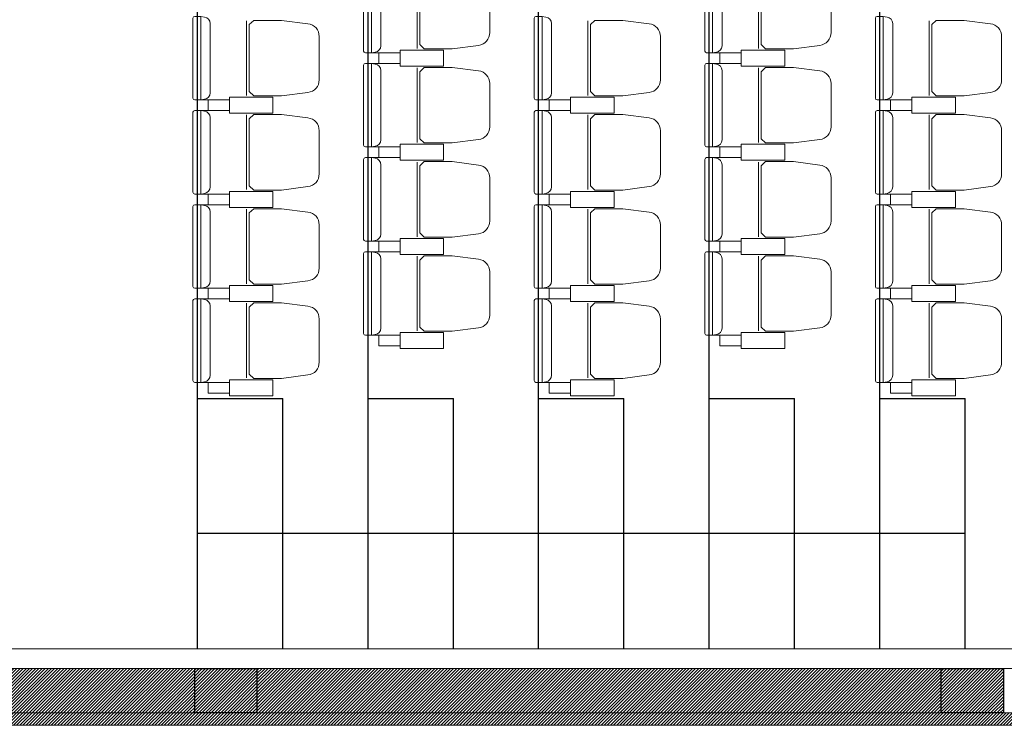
# Model space of a CAD drawing. Header units: inches. Extents: x 27484 to 71626, y -45113 to 39.
# Tile 182 of 256: x 34739 to 35293, y -25188 to -24791. Entities that reach past the tile are written whole.
import ezdxf

# ---------------------------------------------------------------- set-up
doc = ezdxf.new("R2010")
doc.units = ezdxf.units.IN
doc.header["$LTSCALE"] = 50
doc.header["$MEASUREMENT"] = 0
for name, color, linetype, lineweight in [('_meble', 3, 'Continuous', 5), ('A-SCIANY', 5, 'Continuous', 18), ('A-ść. istn.', 8, 'Continuous', 0), ('mat', 7, 'Continuous', 9)]:
    doc.layers.add(name, color=color, linetype=linetype, lineweight=lineweight)
doc.layers.add('A-rdzenie zelbetowe', color=6, linetype='Continuous')
doc.layers.add('A-WID-CIENKI', color=7, linetype='Continuous')
pattern_1 = [(45, (31560.1443, -34930.5661), (-0.88388348, 0.88388348), [])]

msp = doc.modelspace()

# ---------------------------------------------------------------- hatches: boundary and pattern name
at = {"layer": 'A-ść. istn.', "ltscale": 0.1}
h = msp.add_hatch(dxfattribs=at)
h.set_pattern_fill('ANSI31', color=256, scale=10)
h.set_pattern_definition(pattern_1)
h.paths.add_polyline_path([(34417.48246, -25155.96968), (34452.48246, -25155.96968), (34452.48246, -25180.96968), (34417.48246, -25180.96968)])
h.paths.add_polyline_path([(34837.48246, -25155.96968), (34872.48246, -25155.96968), (34872.48246, -25180.96968), (34837.48246, -25180.96968)])
h.paths.add_polyline_path([(35257.48246, -25155.96968), (35292.48246, -25155.96968), (35292.48246, -25180.96968), (35257.48246, -25180.96968)])
h = msp.add_hatch(dxfattribs=at)
h.set_pattern_fill('ANSI31', color=256, scale=10)
h.set_pattern_definition(pattern_1)
h.paths.add_polyline_path([(34554.98246, -25155.96968), (34478.64029, -25155.96968), (34478.64029, -25168.46968), (34554.98246, -25168.46968)])
h.paths.add_polyline_path([(34554.98246, -25168.46968), (34478.64029, -25168.46968), (34478.64029, -25180.96968), (34554.98246, -25180.96968)])
h.paths.add_polyline_path([(34598.7634, -25168.46968), (34554.98246, -25168.46968), (34554.98246, -25180.96968), (34598.7634, -25180.96968)])
h.paths.add_polyline_path([(34598.7634, -25155.96968), (34554.98246, -25155.96968), (34554.98246, -25168.46968), (34598.7634, -25168.46968)])
h.paths.add_polyline_path([(34811.69759, -25155.96968), (34598.7634, -25155.96968), (34598.7634, -25168.46968), (34811.69759, -25168.46968)])
h.paths.add_polyline_path([(34811.69759, -25168.46968), (34598.7634, -25168.46968), (34598.7634, -25180.96968), (34811.69759, -25180.96968)])
h.paths.add_polyline_path([(34837.48246, -25168.46968), (34811.69759, -25168.46968), (34811.69759, -25180.96968), (34837.48246, -25180.96968)])
h.paths.add_polyline_path([(34837.48246, -25155.96968), (34811.69759, -25155.96968), (34811.69759, -25168.46968), (34837.48246, -25168.46968)])
h = msp.add_hatch(dxfattribs=at)
h.set_pattern_fill('ANSI31', color=256, scale=10)
h.set_pattern_definition(pattern_1)
h.paths.add_polyline_path([(35257.48246, -25155.96968), (34872.48246, -25155.96968), (34872.48246, -25168.46968), (35257.48246, -25168.46968)])
h.paths.add_polyline_path([(35257.48246, -25168.46968), (34872.48246, -25168.46968), (34872.48246, -25180.96968), (35257.48246, -25180.96968)])
h = msp.add_hatch(dxfattribs=at)
h.set_pattern_fill('ANSI31', color=256, scale=10)
h.set_pattern_definition(pattern_1)
h.paths.add_polyline_path([(34554.98246, -25180.96968), (34554.98246, -25187.96968), (35509.98246, -25187.96968), (35509.98246, -25180.96968)])
h.paths.add_polyline_path([(35802.48246, -25187.96968), (35802.48246, -25180.96968), (35509.98246, -25180.96968), (35509.98246, -25187.96968)])

# ---------------------------------------------------------------- linework, layer by layer
at = {"layer": '_meble', "color": 3}
for p, q in [((34962.68277, -24764.96968), (34962.68277, -24806.96968)), ((35154.68277, -24764.96968), (35154.68277, -24806.96968)), ((34866.68277, -24791.46968), (34866.68277, -24833.46968)), ((35058.68277, -24791.46968), (35058.68277, -24833.46968)), ((35250.68277, -24791.46968), (35250.68277, -24833.46968)), ((34936.88277, -24809.46968), (34940.98277, -24809.46968)), ((35128.88277, -24809.46968), (35132.98277, -24809.46968)), ((34936.88277, -24815.46968), (34940.98277, -24815.46968)), ((34962.68277, -24817.96968), (34962.68277, -24859.96968)), ((35128.88277, -24815.46968), (35132.98277, -24815.46968)), ((35154.68277, -24817.96968), (35154.68277, -24859.96968)), ((34840.88277, -24835.96968), (34844.98277, -24835.96968)), ((35032.88277, -24835.96968), (35036.98277, -24835.96968)), ((35224.88277, -24835.96968), (35228.98277, -24835.96968)), ((34840.88277, -24841.96968), (34844.98277, -24841.96968)), ((34866.68277, -24844.46968), (34866.68277, -24886.46968)), ((35032.88277, -24841.96968), (35036.98277, -24841.96968)), ((35058.68277, -24844.46968), (35058.68277, -24886.46968)), ((35224.88277, -24841.96968), (35228.98277, -24841.96968)), ((35250.68277, -24844.46968), (35250.68277, -24886.46968)), ((34936.88277, -24862.46968), (34940.98277, -24862.46968)), ((35128.88277, -24862.46968), (35132.98277, -24862.46968)), ((34936.88277, -24868.46968), (34940.98277, -24868.46968)), ((35128.88277, -24868.46968), (35132.98277, -24868.46968)), ((34962.68277, -24870.96968), (34962.68277, -24912.96968)), ((35154.68277, -24870.96968), (35154.68277, -24912.96968)), ((34840.88277, -24888.96968), (34844.98277, -24888.96968)), ((35032.88277, -24888.96968), (35036.98277, -24888.96968)), ((35224.88277, -24888.96968), (35228.98277, -24888.96968)), ((34840.88277, -24894.96968), (34844.98277, -24894.96968)), ((35032.88277, -24894.96968), (35036.98277, -24894.96968)), ((35224.88277, -24894.96968), (35228.98277, -24894.96968)), ((34866.68277, -24897.46968), (34866.68277, -24939.46968)), ((35058.68277, -24897.46968), (35058.68277, -24939.46968)), ((35250.68277, -24897.46968), (35250.68277, -24939.46968)), ((34936.88277, -24915.46968), (34940.98277, -24915.46968)), ((35128.88277, -24915.46968), (35132.98277, -24915.46968)), ((34936.88277, -24921.46968), (34940.98277, -24921.46968)), ((34962.68277, -24923.96968), (34962.68277, -24965.96968)), ((35128.88277, -24921.46968), (35132.98277, -24921.46968)), ((35154.68277, -24923.96968), (35154.68277, -24965.96968)), ((34840.88277, -24941.96968), (34844.98277, -24941.96968)), ((35032.88277, -24941.96968), (35036.98277, -24941.96968)), ((35224.88277, -24941.96968), (35228.98277, -24941.96968)), ((34840.88277, -24947.96968), (34844.98277, -24947.96968)), ((34866.68277, -24950.46968), (34866.68277, -24992.46968)), ((35032.88277, -24947.96968), (35036.98277, -24947.96968)), ((35058.68277, -24950.46968), (35058.68277, -24992.46968)), ((35224.88277, -24947.96968), (35228.98277, -24947.96968)), ((35250.68277, -24950.46968), (35250.68277, -24992.46968)), ((34936.88277, -24968.46968), (34940.98277, -24968.46968)), ((35128.88277, -24968.46968), (35132.98277, -24968.46968)), ((34840.88277, -24994.96968), (34844.98277, -24994.96968)), ((35032.88277, -24994.96968), (35036.98277, -24994.96968)), ((35224.88277, -24994.96968), (35228.98277, -24994.96968))]:
    msp.add_line(p, q, dxfattribs=at)
for points in [[(34936.88277, -24762.46968), (34936.88277, -24785.96968), (34936.88277, -24809.46968), (34933.48277, -24809.46968, -0.414213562), (34932.48277, -24808.46968), (34932.48277, -24785.96968), (34932.48277, -24763.46968, -0.414213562), (34933.48277, -24762.46968)], [(35128.88277, -24762.46968), (35128.88277, -24785.96968), (35128.88277, -24809.46968), (35125.48277, -24809.46968, -0.414213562), (35124.48277, -24808.46968), (35124.48277, -24785.96968), (35124.48277, -24763.46968, -0.414213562), (35125.48277, -24762.46968)], [(35003.48277, -24785.96968), (35003.48277, -24773.82264, 0.386311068), (34997.16467, -24766.63342), (34982.30392, -24764.71968), (34966.62998, -24764.71968), (34964.18277, -24767.11432), (34964.18277, -24785.96968), (34964.18277, -24804.82504), (34966.62998, -24807.21968), (34982.30392, -24807.21968), (34997.16467, -24805.30594, 0.386311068), (35003.48277, -24798.11672)], [(35195.48277, -24785.96968), (35195.48277, -24773.82264, 0.386311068), (35189.16467, -24766.63342), (35174.30392, -24764.71968), (35158.62998, -24764.71968), (35156.18277, -24767.11432), (35156.18277, -24785.96968), (35156.18277, -24804.82504), (35158.62998, -24807.21968), (35174.30392, -24807.21968), (35189.16467, -24805.30594, 0.386311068), (35195.48277, -24798.11672)], [(34840.88277, -24788.96968), (34840.88277, -24812.46968), (34840.88277, -24835.96968), (34837.48277, -24835.96968, -0.414213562), (34836.48277, -24834.96968), (34836.48277, -24812.46968), (34836.48277, -24789.96968, -0.414213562), (34837.48277, -24788.96968)], [(34907.48277, -24812.46968), (34907.48277, -24800.32264, 0.386311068), (34901.16467, -24793.13342), (34886.30392, -24791.21968), (34870.62998, -24791.21968), (34868.18277, -24793.61432), (34868.18277, -24812.46968), (34868.18277, -24831.32504), (34870.62998, -24833.71968), (34886.30392, -24833.71968), (34901.16467, -24831.80594, 0.386311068), (34907.48277, -24824.61672)], [(35032.88277, -24788.96968), (35032.88277, -24812.46968), (35032.88277, -24835.96968), (35029.48277, -24835.96968, -0.414213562), (35028.48277, -24834.96968), (35028.48277, -24812.46968), (35028.48277, -24789.96968, -0.414213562), (35029.48277, -24788.96968)], [(35099.48277, -24812.46968), (35099.48277, -24800.32264, 0.386311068), (35093.16467, -24793.13342), (35078.30392, -24791.21968), (35062.62998, -24791.21968), (35060.18277, -24793.61432), (35060.18277, -24812.46968), (35060.18277, -24831.32504), (35062.62998, -24833.71968), (35078.30392, -24833.71968), (35093.16467, -24831.80594, 0.386311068), (35099.48277, -24824.61672)], [(35224.88277, -24788.96968), (35224.88277, -24812.46968), (35224.88277, -24835.96968), (35221.48277, -24835.96968, -0.414213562), (35220.48277, -24834.96968), (35220.48277, -24812.46968), (35220.48277, -24789.96968, -0.414213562), (35221.48277, -24788.96968)], [(35291.48277, -24812.46968), (35291.48277, -24800.32264, 0.386311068), (35285.16467, -24793.13342), (35270.30392, -24791.21968), (35254.62998, -24791.21968), (35252.18277, -24793.61432), (35252.18277, -24812.46968), (35252.18277, -24831.32504), (35254.62998, -24833.71968), (35270.30392, -24833.71968), (35285.16467, -24831.80594, 0.386311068), (35291.48277, -24824.61672)], [(34936.88277, -24815.46968), (34936.88277, -24838.96968), (34936.88277, -24862.46968), (34933.48277, -24862.46968, -0.414213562), (34932.48277, -24861.46968), (34932.48277, -24838.96968), (34932.48277, -24816.46968, -0.414213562), (34933.48277, -24815.46968)], [(35003.48277, -24838.96968), (35003.48277, -24826.82264, 0.386311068), (34997.16467, -24819.63342), (34982.30392, -24817.71968), (34966.62998, -24817.71968), (34964.18277, -24820.11432), (34964.18277, -24838.96968), (34964.18277, -24857.82504), (34966.62998, -24860.21968), (34982.30392, -24860.21968), (34997.16467, -24858.30594, 0.386311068), (35003.48277, -24851.11672)], [(35128.88277, -24815.46968), (35128.88277, -24838.96968), (35128.88277, -24862.46968), (35125.48277, -24862.46968, -0.414213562), (35124.48277, -24861.46968), (35124.48277, -24838.96968), (35124.48277, -24816.46968, -0.414213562), (35125.48277, -24815.46968)], [(35195.48277, -24838.96968), (35195.48277, -24826.82264, 0.386311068), (35189.16467, -24819.63342), (35174.30392, -24817.71968), (35158.62998, -24817.71968), (35156.18277, -24820.11432), (35156.18277, -24838.96968), (35156.18277, -24857.82504), (35158.62998, -24860.21968), (35174.30392, -24860.21968), (35189.16467, -24858.30594, 0.386311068), (35195.48277, -24851.11672)], [(34840.88277, -24841.96968), (34840.88277, -24865.46968), (34840.88277, -24888.96968), (34837.48277, -24888.96968, -0.414213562), (34836.48277, -24887.96968), (34836.48277, -24865.46968), (34836.48277, -24842.96968, -0.414213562), (34837.48277, -24841.96968)], [(34907.48277, -24865.46968), (34907.48277, -24853.32264, 0.386311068), (34901.16467, -24846.13342), (34886.30392, -24844.21968), (34870.62998, -24844.21968), (34868.18277, -24846.61432), (34868.18277, -24865.46968), (34868.18277, -24884.32504), (34870.62998, -24886.71968), (34886.30392, -24886.71968), (34901.16467, -24884.80594, 0.386311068), (34907.48277, -24877.61672)], [(35032.88277, -24841.96968), (35032.88277, -24865.46968), (35032.88277, -24888.96968), (35029.48277, -24888.96968, -0.414213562), (35028.48277, -24887.96968), (35028.48277, -24865.46968), (35028.48277, -24842.96968, -0.414213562), (35029.48277, -24841.96968)], [(35099.48277, -24865.46968), (35099.48277, -24853.32264, 0.386311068), (35093.16467, -24846.13342), (35078.30392, -24844.21968), (35062.62998, -24844.21968), (35060.18277, -24846.61432), (35060.18277, -24865.46968), (35060.18277, -24884.32504), (35062.62998, -24886.71968), (35078.30392, -24886.71968), (35093.16467, -24884.80594, 0.386311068), (35099.48277, -24877.61672)], [(35224.88277, -24841.96968), (35224.88277, -24865.46968), (35224.88277, -24888.96968), (35221.48277, -24888.96968, -0.414213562), (35220.48277, -24887.96968), (35220.48277, -24865.46968), (35220.48277, -24842.96968, -0.414213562), (35221.48277, -24841.96968)], [(35291.48277, -24865.46968), (35291.48277, -24853.32264, 0.386311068), (35285.16467, -24846.13342), (35270.30392, -24844.21968), (35254.62998, -24844.21968), (35252.18277, -24846.61432), (35252.18277, -24865.46968), (35252.18277, -24884.32504), (35254.62998, -24886.71968), (35270.30392, -24886.71968), (35285.16467, -24884.80594, 0.386311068), (35291.48277, -24877.61672)], [(34936.88277, -24868.46968), (34936.88277, -24891.96968), (34936.88277, -24915.46968), (34933.48277, -24915.46968, -0.414213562), (34932.48277, -24914.46968), (34932.48277, -24891.96968), (34932.48277, -24869.46968, -0.414213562), (34933.48277, -24868.46968)], [(35128.88277, -24868.46968), (35128.88277, -24891.96968), (35128.88277, -24915.46968), (35125.48277, -24915.46968, -0.414213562), (35124.48277, -24914.46968), (35124.48277, -24891.96968), (35124.48277, -24869.46968, -0.414213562), (35125.48277, -24868.46968)], [(35003.48277, -24891.96968), (35003.48277, -24879.82264, 0.386311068), (34997.16467, -24872.63342), (34982.30392, -24870.71968), (34966.62998, -24870.71968), (34964.18277, -24873.11432), (34964.18277, -24891.96968), (34964.18277, -24910.82504), (34966.62998, -24913.21968), (34982.30392, -24913.21968), (34997.16467, -24911.30594, 0.386311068), (35003.48277, -24904.11672)], [(35195.48277, -24891.96968), (35195.48277, -24879.82264, 0.386311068), (35189.16467, -24872.63342), (35174.30392, -24870.71968), (35158.62998, -24870.71968), (35156.18277, -24873.11432), (35156.18277, -24891.96968), (35156.18277, -24910.82504), (35158.62998, -24913.21968), (35174.30392, -24913.21968), (35189.16467, -24911.30594, 0.386311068), (35195.48277, -24904.11672)], [(34840.88277, -24894.96968), (34840.88277, -24918.46968), (34840.88277, -24941.96968), (34837.48277, -24941.96968, -0.414213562), (34836.48277, -24940.96968), (34836.48277, -24918.46968), (34836.48277, -24895.96968, -0.414213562), (34837.48277, -24894.96968)], [(35032.88277, -24894.96968), (35032.88277, -24918.46968), (35032.88277, -24941.96968), (35029.48277, -24941.96968, -0.414213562), (35028.48277, -24940.96968), (35028.48277, -24918.46968), (35028.48277, -24895.96968, -0.414213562), (35029.48277, -24894.96968)], [(35224.88277, -24894.96968), (35224.88277, -24918.46968), (35224.88277, -24941.96968), (35221.48277, -24941.96968, -0.414213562), (35220.48277, -24940.96968), (35220.48277, -24918.46968), (35220.48277, -24895.96968, -0.414213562), (35221.48277, -24894.96968)], [(34907.48277, -24918.46968), (34907.48277, -24906.32264, 0.386311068), (34901.16467, -24899.13342), (34886.30392, -24897.21968), (34870.62998, -24897.21968), (34868.18277, -24899.61432), (34868.18277, -24918.46968), (34868.18277, -24937.32504), (34870.62998, -24939.71968), (34886.30392, -24939.71968), (34901.16467, -24937.80594, 0.386311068), (34907.48277, -24930.61672)], [(35099.48277, -24918.46968), (35099.48277, -24906.32264, 0.386311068), (35093.16467, -24899.13342), (35078.30392, -24897.21968), (35062.62998, -24897.21968), (35060.18277, -24899.61432), (35060.18277, -24918.46968), (35060.18277, -24937.32504), (35062.62998, -24939.71968), (35078.30392, -24939.71968), (35093.16467, -24937.80594, 0.386311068), (35099.48277, -24930.61672)], [(35291.48277, -24918.46968), (35291.48277, -24906.32264, 0.386311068), (35285.16467, -24899.13342), (35270.30392, -24897.21968), (35254.62998, -24897.21968), (35252.18277, -24899.61432), (35252.18277, -24918.46968), (35252.18277, -24937.32504), (35254.62998, -24939.71968), (35270.30392, -24939.71968), (35285.16467, -24937.80594, 0.386311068), (35291.48277, -24930.61672)], [(34936.88277, -24921.46968), (34936.88277, -24944.96968), (34936.88277, -24968.46968), (34933.48277, -24968.46968, -0.414213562), (34932.48277, -24967.46968), (34932.48277, -24944.96968), (34932.48277, -24922.46968, -0.414213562), (34933.48277, -24921.46968)], [(35003.48277, -24944.96968), (35003.48277, -24932.82264, 0.386311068), (34997.16467, -24925.63342), (34982.30392, -24923.71968), (34966.62998, -24923.71968), (34964.18277, -24926.11432), (34964.18277, -24944.96968), (34964.18277, -24963.82504), (34966.62998, -24966.21968), (34982.30392, -24966.21968), (34997.16467, -24964.30594, 0.386311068), (35003.48277, -24957.11672)], [(35128.88277, -24921.46968), (35128.88277, -24944.96968), (35128.88277, -24968.46968), (35125.48277, -24968.46968, -0.414213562), (35124.48277, -24967.46968), (35124.48277, -24944.96968), (35124.48277, -24922.46968, -0.414213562), (35125.48277, -24921.46968)], [(35195.48277, -24944.96968), (35195.48277, -24932.82264, 0.386311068), (35189.16467, -24925.63342), (35174.30392, -24923.71968), (35158.62998, -24923.71968), (35156.18277, -24926.11432), (35156.18277, -24944.96968), (35156.18277, -24963.82504), (35158.62998, -24966.21968), (35174.30392, -24966.21968), (35189.16467, -24964.30594, 0.386311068), (35195.48277, -24957.11672)], [(34840.88277, -24947.96968), (34840.88277, -24971.46968), (34840.88277, -24994.96968), (34837.48277, -24994.96968, -0.414213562), (34836.48277, -24993.96968), (34836.48277, -24971.46968), (34836.48277, -24948.96968, -0.414213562), (34837.48277, -24947.96968)], [(34907.48277, -24971.46968), (34907.48277, -24959.32264, 0.386311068), (34901.16467, -24952.13342), (34886.30392, -24950.21968), (34870.62998, -24950.21968), (34868.18277, -24952.61432), (34868.18277, -24971.46968), (34868.18277, -24990.32504), (34870.62998, -24992.71968), (34886.30392, -24992.71968), (34901.16467, -24990.80594, 0.386311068), (34907.48277, -24983.61672)], [(35032.88277, -24947.96968), (35032.88277, -24971.46968), (35032.88277, -24994.96968), (35029.48277, -24994.96968, -0.414213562), (35028.48277, -24993.96968), (35028.48277, -24971.46968), (35028.48277, -24948.96968, -0.414213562), (35029.48277, -24947.96968)], [(35099.48277, -24971.46968), (35099.48277, -24959.32264, 0.386311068), (35093.16467, -24952.13342), (35078.30392, -24950.21968), (35062.62998, -24950.21968), (35060.18277, -24952.61432), (35060.18277, -24971.46968), (35060.18277, -24990.32504), (35062.62998, -24992.71968), (35078.30392, -24992.71968), (35093.16467, -24990.80594, 0.386311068), (35099.48277, -24983.61672)], [(35224.88277, -24947.96968), (35224.88277, -24971.46968), (35224.88277, -24994.96968), (35221.48277, -24994.96968, -0.414213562), (35220.48277, -24993.96968), (35220.48277, -24971.46968), (35220.48277, -24948.96968, -0.414213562), (35221.48277, -24947.96968)], [(35291.48277, -24971.46968), (35291.48277, -24959.32264, 0.386311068), (35285.16467, -24952.13342), (35270.30392, -24950.21968), (35254.62998, -24950.21968), (35252.18277, -24952.61432), (35252.18277, -24971.46968), (35252.18277, -24990.32504), (35254.62998, -24992.71968), (35270.30392, -24992.71968), (35285.16467, -24990.80594, 0.386311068), (35291.48277, -24983.61672)]]:
    msp.add_lwpolyline(points, format="xyb", close=True, dxfattribs=at)
for points in [[(34936.88277, -24762.46968), (34938.98075, -24762.8388, -0.377954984), (34942.18277, -24766.46968), (34942.18277, -24785.96968), (34942.18277, -24805.46968, -0.377954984), (34938.98075, -24809.10055), (34936.88277, -24809.46968)], [(35128.88277, -24762.46968), (35130.98075, -24762.8388, -0.377954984), (35134.18277, -24766.46968), (35134.18277, -24785.96968), (35134.18277, -24805.46968, -0.377954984), (35130.98075, -24809.10055), (35128.88277, -24809.46968)], [(34840.88277, -24788.96968), (34842.98075, -24789.3388, -0.377954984), (34846.18277, -24792.96968), (34846.18277, -24812.46968), (34846.18277, -24831.96968, -0.377954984), (34842.98075, -24835.60055), (34840.88277, -24835.96968)], [(35032.88277, -24788.96968), (35034.98075, -24789.3388, -0.377954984), (35038.18277, -24792.96968), (35038.18277, -24812.46968), (35038.18277, -24831.96968, -0.377954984), (35034.98075, -24835.60055), (35032.88277, -24835.96968)], [(35224.88277, -24788.96968), (35226.98075, -24789.3388, -0.377954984), (35230.18277, -24792.96968), (35230.18277, -24812.46968), (35230.18277, -24831.96968, -0.377954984), (35226.98075, -24835.60055), (35224.88277, -24835.96968)], [(34936.88277, -24815.46968), (34938.98075, -24815.8388, -0.377954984), (34942.18277, -24819.46968), (34942.18277, -24838.96968), (34942.18277, -24858.46968, -0.377954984), (34938.98075, -24862.10055), (34936.88277, -24862.46968)], [(35128.88277, -24815.46968), (35130.98075, -24815.8388, -0.377954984), (35134.18277, -24819.46968), (35134.18277, -24838.96968), (35134.18277, -24858.46968, -0.377954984), (35130.98075, -24862.10055), (35128.88277, -24862.46968)], [(34840.88277, -24841.96968), (34842.98075, -24842.3388, -0.377954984), (34846.18277, -24845.96968), (34846.18277, -24865.46968), (34846.18277, -24884.96968, -0.377954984), (34842.98075, -24888.60055), (34840.88277, -24888.96968)], [(35032.88277, -24841.96968), (35034.98075, -24842.3388, -0.377954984), (35038.18277, -24845.96968), (35038.18277, -24865.46968), (35038.18277, -24884.96968, -0.377954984), (35034.98075, -24888.60055), (35032.88277, -24888.96968)], [(35224.88277, -24841.96968), (35226.98075, -24842.3388, -0.377954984), (35230.18277, -24845.96968), (35230.18277, -24865.46968), (35230.18277, -24884.96968, -0.377954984), (35226.98075, -24888.60055), (35224.88277, -24888.96968)], [(34936.88277, -24868.46968), (34938.98075, -24868.8388, -0.377954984), (34942.18277, -24872.46968), (34942.18277, -24891.96968), (34942.18277, -24911.46968, -0.377954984), (34938.98075, -24915.10055), (34936.88277, -24915.46968)], [(35128.88277, -24868.46968), (35130.98075, -24868.8388, -0.377954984), (35134.18277, -24872.46968), (35134.18277, -24891.96968), (35134.18277, -24911.46968, -0.377954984), (35130.98075, -24915.10055), (35128.88277, -24915.46968)], [(34840.88277, -24894.96968), (34842.98075, -24895.3388, -0.377954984), (34846.18277, -24898.96968), (34846.18277, -24918.46968), (34846.18277, -24937.96968, -0.377954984), (34842.98075, -24941.60055), (34840.88277, -24941.96968)], [(35032.88277, -24894.96968), (35034.98075, -24895.3388, -0.377954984), (35038.18277, -24898.96968), (35038.18277, -24918.46968), (35038.18277, -24937.96968, -0.377954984), (35034.98075, -24941.60055), (35032.88277, -24941.96968)], [(35224.88277, -24894.96968), (35226.98075, -24895.3388, -0.377954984), (35230.18277, -24898.96968), (35230.18277, -24918.46968), (35230.18277, -24937.96968, -0.377954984), (35226.98075, -24941.60055), (35224.88277, -24941.96968)], [(34936.88277, -24921.46968), (34938.98075, -24921.8388, -0.377954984), (34942.18277, -24925.46968), (34942.18277, -24944.96968), (34942.18277, -24964.46968, -0.377954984), (34938.98075, -24968.10055), (34936.88277, -24968.46968)], [(35128.88277, -24921.46968), (35130.98075, -24921.8388, -0.377954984), (35134.18277, -24925.46968), (35134.18277, -24944.96968), (35134.18277, -24964.46968, -0.377954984), (35130.98075, -24968.10055), (35128.88277, -24968.46968)], [(34840.88277, -24947.96968), (34842.98075, -24948.3388, -0.377954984), (34846.18277, -24951.96968), (34846.18277, -24971.46968), (34846.18277, -24990.96968, -0.377954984), (34842.98075, -24994.60055), (34840.88277, -24994.96968)], [(35032.88277, -24947.96968), (35034.98075, -24948.3388, -0.377954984), (35038.18277, -24951.96968), (35038.18277, -24971.46968), (35038.18277, -24990.96968, -0.377954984), (35034.98075, -24994.60055), (35032.88277, -24994.96968)], [(35224.88277, -24947.96968), (35226.98075, -24948.3388, -0.377954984), (35230.18277, -24951.96968), (35230.18277, -24971.46968), (35230.18277, -24990.96968, -0.377954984), (35226.98075, -24994.60055), (35224.88277, -24994.96968)]]:
    msp.add_lwpolyline(points, format="xyb", dxfattribs=at)
for points in [[(34965.23277, -24807.96968), (34977.48277, -24807.96968), (34977.48277, -24816.96968), (34952.98277, -24816.96968), (34952.98277, -24807.96968)], [(34965.23277, -24816.96968), (34977.48277, -24816.96968), (34977.48277, -24807.96968), (34952.98277, -24807.96968), (34952.98277, -24816.96968)], [(35157.23277, -24807.96968), (35169.48277, -24807.96968), (35169.48277, -24816.96968), (35144.98277, -24816.96968), (35144.98277, -24807.96968)], [(35157.23277, -24816.96968), (35169.48277, -24816.96968), (35169.48277, -24807.96968), (35144.98277, -24807.96968), (35144.98277, -24816.96968)], [(34869.23277, -24834.46968), (34881.48277, -24834.46968), (34881.48277, -24843.46968), (34856.98277, -24843.46968), (34856.98277, -24834.46968)], [(34869.23277, -24843.46968), (34881.48277, -24843.46968), (34881.48277, -24834.46968), (34856.98277, -24834.46968), (34856.98277, -24843.46968)], [(35061.23277, -24834.46968), (35073.48277, -24834.46968), (35073.48277, -24843.46968), (35048.98277, -24843.46968), (35048.98277, -24834.46968)], [(35061.23277, -24843.46968), (35073.48277, -24843.46968), (35073.48277, -24834.46968), (35048.98277, -24834.46968), (35048.98277, -24843.46968)], [(35253.23277, -24834.46968), (35265.48277, -24834.46968), (35265.48277, -24843.46968), (35240.98277, -24843.46968), (35240.98277, -24834.46968)], [(35253.23277, -24843.46968), (35265.48277, -24843.46968), (35265.48277, -24834.46968), (35240.98277, -24834.46968), (35240.98277, -24843.46968)], [(34965.23277, -24860.96968), (34977.48277, -24860.96968), (34977.48277, -24869.96968), (34952.98277, -24869.96968), (34952.98277, -24860.96968)], [(34965.23277, -24869.96968), (34977.48277, -24869.96968), (34977.48277, -24860.96968), (34952.98277, -24860.96968), (34952.98277, -24869.96968)], [(35157.23277, -24860.96968), (35169.48277, -24860.96968), (35169.48277, -24869.96968), (35144.98277, -24869.96968), (35144.98277, -24860.96968)], [(35157.23277, -24869.96968), (35169.48277, -24869.96968), (35169.48277, -24860.96968), (35144.98277, -24860.96968), (35144.98277, -24869.96968)], [(34869.23277, -24887.46968), (34881.48277, -24887.46968), (34881.48277, -24896.46968), (34856.98277, -24896.46968), (34856.98277, -24887.46968)], [(34869.23277, -24896.46968), (34881.48277, -24896.46968), (34881.48277, -24887.46968), (34856.98277, -24887.46968), (34856.98277, -24896.46968)], [(35061.23277, -24887.46968), (35073.48277, -24887.46968), (35073.48277, -24896.46968), (35048.98277, -24896.46968), (35048.98277, -24887.46968)], [(35061.23277, -24896.46968), (35073.48277, -24896.46968), (35073.48277, -24887.46968), (35048.98277, -24887.46968), (35048.98277, -24896.46968)], [(35253.23277, -24887.46968), (35265.48277, -24887.46968), (35265.48277, -24896.46968), (35240.98277, -24896.46968), (35240.98277, -24887.46968)], [(35253.23277, -24896.46968), (35265.48277, -24896.46968), (35265.48277, -24887.46968), (35240.98277, -24887.46968), (35240.98277, -24896.46968)], [(34965.23277, -24913.96968), (34977.48277, -24913.96968), (34977.48277, -24922.96968), (34952.98277, -24922.96968), (34952.98277, -24913.96968)], [(34965.23277, -24922.96968), (34977.48277, -24922.96968), (34977.48277, -24913.96968), (34952.98277, -24913.96968), (34952.98277, -24922.96968)], [(35157.23277, -24913.96968), (35169.48277, -24913.96968), (35169.48277, -24922.96968), (35144.98277, -24922.96968), (35144.98277, -24913.96968)], [(35157.23277, -24922.96968), (35169.48277, -24922.96968), (35169.48277, -24913.96968), (35144.98277, -24913.96968), (35144.98277, -24922.96968)], [(34869.23277, -24940.46968), (34881.48277, -24940.46968), (34881.48277, -24949.46968), (34856.98277, -24949.46968), (34856.98277, -24940.46968)], [(34869.23277, -24949.46968), (34881.48277, -24949.46968), (34881.48277, -24940.46968), (34856.98277, -24940.46968), (34856.98277, -24949.46968)], [(35061.23277, -24940.46968), (35073.48277, -24940.46968), (35073.48277, -24949.46968), (35048.98277, -24949.46968), (35048.98277, -24940.46968)], [(35061.23277, -24949.46968), (35073.48277, -24949.46968), (35073.48277, -24940.46968), (35048.98277, -24940.46968), (35048.98277, -24949.46968)], [(35253.23277, -24940.46968), (35265.48277, -24940.46968), (35265.48277, -24949.46968), (35240.98277, -24949.46968), (35240.98277, -24940.46968)], [(35253.23277, -24949.46968), (35265.48277, -24949.46968), (35265.48277, -24940.46968), (35240.98277, -24940.46968), (35240.98277, -24949.46968)], [(34965.23277, -24966.96968), (34977.48277, -24966.96968), (34977.48277, -24975.96968), (34952.98277, -24975.96968), (34952.98277, -24966.96968)], [(34965.23277, -24975.96968), (34977.48277, -24975.96968), (34977.48277, -24966.96968), (34952.98277, -24966.96968), (34952.98277, -24975.96968)], [(35157.23277, -24966.96968), (35169.48277, -24966.96968), (35169.48277, -24975.96968), (35144.98277, -24975.96968), (35144.98277, -24966.96968)], [(35157.23277, -24975.96968), (35169.48277, -24975.96968), (35169.48277, -24966.96968), (35144.98277, -24966.96968), (35144.98277, -24975.96968)], [(34869.23277, -24993.46968), (34881.48277, -24993.46968), (34881.48277, -25002.46968), (34856.98277, -25002.46968), (34856.98277, -24993.46968)], [(34869.23277, -25002.46968), (34881.48277, -25002.46968), (34881.48277, -24993.46968), (34856.98277, -24993.46968), (34856.98277, -25002.46968)], [(35061.23277, -24993.46968), (35073.48277, -24993.46968), (35073.48277, -25002.46968), (35048.98277, -25002.46968), (35048.98277, -24993.46968)], [(35061.23277, -25002.46968), (35073.48277, -25002.46968), (35073.48277, -24993.46968), (35048.98277, -24993.46968), (35048.98277, -25002.46968)], [(35253.23277, -24993.46968), (35265.48277, -24993.46968), (35265.48277, -25002.46968), (35240.98277, -25002.46968), (35240.98277, -24993.46968)], [(35253.23277, -25002.46968), (35265.48277, -25002.46968), (35265.48277, -24993.46968), (35240.98277, -24993.46968), (35240.98277, -25002.46968)]]:
    msp.add_lwpolyline(points, close=True, dxfattribs=at)
for points in [[(34952.98277, -24812.46968), (34952.98277, -24815.46968), (34940.98277, -24815.46968), (34940.98277, -24809.46968), (34952.98277, -24809.46968), (34952.98277, -24812.46968)], [(34952.98277, -24812.46968), (34952.98277, -24809.46968), (34940.98277, -24809.46968), (34940.98277, -24815.46968), (34952.98277, -24815.46968), (34952.98277, -24812.46968)], [(35144.98277, -24812.46968), (35144.98277, -24815.46968), (35132.98277, -24815.46968), (35132.98277, -24809.46968), (35144.98277, -24809.46968), (35144.98277, -24812.46968)], [(35144.98277, -24812.46968), (35144.98277, -24809.46968), (35132.98277, -24809.46968), (35132.98277, -24815.46968), (35144.98277, -24815.46968), (35144.98277, -24812.46968)], [(34856.98277, -24838.96968), (34856.98277, -24841.96968), (34844.98277, -24841.96968), (34844.98277, -24835.96968), (34856.98277, -24835.96968), (34856.98277, -24838.96968)], [(34856.98277, -24838.96968), (34856.98277, -24835.96968), (34844.98277, -24835.96968), (34844.98277, -24841.96968), (34856.98277, -24841.96968), (34856.98277, -24838.96968)], [(35048.98277, -24838.96968), (35048.98277, -24841.96968), (35036.98277, -24841.96968), (35036.98277, -24835.96968), (35048.98277, -24835.96968), (35048.98277, -24838.96968)], [(35048.98277, -24838.96968), (35048.98277, -24835.96968), (35036.98277, -24835.96968), (35036.98277, -24841.96968), (35048.98277, -24841.96968), (35048.98277, -24838.96968)], [(35240.98277, -24838.96968), (35240.98277, -24841.96968), (35228.98277, -24841.96968), (35228.98277, -24835.96968), (35240.98277, -24835.96968), (35240.98277, -24838.96968)], [(35240.98277, -24838.96968), (35240.98277, -24835.96968), (35228.98277, -24835.96968), (35228.98277, -24841.96968), (35240.98277, -24841.96968), (35240.98277, -24838.96968)], [(34952.98277, -24865.46968), (34952.98277, -24868.46968), (34940.98277, -24868.46968), (34940.98277, -24862.46968), (34952.98277, -24862.46968), (34952.98277, -24865.46968)], [(34952.98277, -24865.46968), (34952.98277, -24862.46968), (34940.98277, -24862.46968), (34940.98277, -24868.46968), (34952.98277, -24868.46968), (34952.98277, -24865.46968)], [(35144.98277, -24865.46968), (35144.98277, -24868.46968), (35132.98277, -24868.46968), (35132.98277, -24862.46968), (35144.98277, -24862.46968), (35144.98277, -24865.46968)], [(35144.98277, -24865.46968), (35144.98277, -24862.46968), (35132.98277, -24862.46968), (35132.98277, -24868.46968), (35144.98277, -24868.46968), (35144.98277, -24865.46968)], [(34856.98277, -24891.96968), (34856.98277, -24894.96968), (34844.98277, -24894.96968), (34844.98277, -24888.96968), (34856.98277, -24888.96968), (34856.98277, -24891.96968)], [(34856.98277, -24891.96968), (34856.98277, -24888.96968), (34844.98277, -24888.96968), (34844.98277, -24894.96968), (34856.98277, -24894.96968), (34856.98277, -24891.96968)], [(35048.98277, -24891.96968), (35048.98277, -24894.96968), (35036.98277, -24894.96968), (35036.98277, -24888.96968), (35048.98277, -24888.96968), (35048.98277, -24891.96968)], [(35048.98277, -24891.96968), (35048.98277, -24888.96968), (35036.98277, -24888.96968), (35036.98277, -24894.96968), (35048.98277, -24894.96968), (35048.98277, -24891.96968)], [(35240.98277, -24891.96968), (35240.98277, -24894.96968), (35228.98277, -24894.96968), (35228.98277, -24888.96968), (35240.98277, -24888.96968), (35240.98277, -24891.96968)], [(35240.98277, -24891.96968), (35240.98277, -24888.96968), (35228.98277, -24888.96968), (35228.98277, -24894.96968), (35240.98277, -24894.96968), (35240.98277, -24891.96968)], [(34952.98277, -24918.46968), (34952.98277, -24921.46968), (34940.98277, -24921.46968), (34940.98277, -24915.46968), (34952.98277, -24915.46968), (34952.98277, -24918.46968)], [(34952.98277, -24918.46968), (34952.98277, -24915.46968), (34940.98277, -24915.46968), (34940.98277, -24921.46968), (34952.98277, -24921.46968), (34952.98277, -24918.46968)], [(35144.98277, -24918.46968), (35144.98277, -24921.46968), (35132.98277, -24921.46968), (35132.98277, -24915.46968), (35144.98277, -24915.46968), (35144.98277, -24918.46968)], [(35144.98277, -24918.46968), (35144.98277, -24915.46968), (35132.98277, -24915.46968), (35132.98277, -24921.46968), (35144.98277, -24921.46968), (35144.98277, -24918.46968)], [(34856.98277, -24944.96968), (34856.98277, -24947.96968), (34844.98277, -24947.96968), (34844.98277, -24941.96968), (34856.98277, -24941.96968), (34856.98277, -24944.96968)], [(34856.98277, -24944.96968), (34856.98277, -24941.96968), (34844.98277, -24941.96968), (34844.98277, -24947.96968), (34856.98277, -24947.96968), (34856.98277, -24944.96968)], [(35048.98277, -24944.96968), (35048.98277, -24947.96968), (35036.98277, -24947.96968), (35036.98277, -24941.96968), (35048.98277, -24941.96968), (35048.98277, -24944.96968)], [(35048.98277, -24944.96968), (35048.98277, -24941.96968), (35036.98277, -24941.96968), (35036.98277, -24947.96968), (35048.98277, -24947.96968), (35048.98277, -24944.96968)], [(35240.98277, -24944.96968), (35240.98277, -24947.96968), (35228.98277, -24947.96968), (35228.98277, -24941.96968), (35240.98277, -24941.96968), (35240.98277, -24944.96968)], [(35240.98277, -24944.96968), (35240.98277, -24941.96968), (35228.98277, -24941.96968), (35228.98277, -24947.96968), (35240.98277, -24947.96968), (35240.98277, -24944.96968)], [(34952.98277, -24971.46968), (34952.98277, -24974.46968), (34940.98277, -24974.46968), (34940.98277, -24968.46968), (34952.98277, -24968.46968), (34952.98277, -24971.46968)], [(34952.98277, -24971.46968), (34952.98277, -24968.46968), (34940.98277, -24968.46968), (34940.98277, -24974.46968), (34952.98277, -24974.46968), (34952.98277, -24971.46968)], [(35144.98277, -24971.46968), (35144.98277, -24974.46968), (35132.98277, -24974.46968), (35132.98277, -24968.46968), (35144.98277, -24968.46968), (35144.98277, -24971.46968)], [(35144.98277, -24971.46968), (35144.98277, -24968.46968), (35132.98277, -24968.46968), (35132.98277, -24974.46968), (35144.98277, -24974.46968), (35144.98277, -24971.46968)], [(34856.98277, -24997.96968), (34856.98277, -25000.96968), (34844.98277, -25000.96968), (34844.98277, -24994.96968), (34856.98277, -24994.96968), (34856.98277, -24997.96968)], [(34856.98277, -24997.96968), (34856.98277, -24994.96968), (34844.98277, -24994.96968), (34844.98277, -25000.96968), (34856.98277, -25000.96968), (34856.98277, -24997.96968)], [(35048.98277, -24997.96968), (35048.98277, -25000.96968), (35036.98277, -25000.96968), (35036.98277, -24994.96968), (35048.98277, -24994.96968), (35048.98277, -24997.96968)], [(35048.98277, -24997.96968), (35048.98277, -24994.96968), (35036.98277, -24994.96968), (35036.98277, -25000.96968), (35048.98277, -25000.96968), (35048.98277, -24997.96968)], [(35240.98277, -24997.96968), (35240.98277, -25000.96968), (35228.98277, -25000.96968), (35228.98277, -24994.96968), (35240.98277, -24994.96968), (35240.98277, -24997.96968)]]:
    msp.add_lwpolyline(points, dxfattribs=at)
at = {"layer": 'A-rdzenie zelbetowe', "ltscale": 0.1}
for points in [[(34837.48246, -25155.96968), (34872.48246, -25155.96968), (34872.48246, -25180.96968), (34837.48246, -25180.96968)], [(35257.48246, -25155.96968), (35292.48246, -25155.96968), (35292.48246, -25180.96968), (35257.48246, -25180.96968)]]:
    msp.add_lwpolyline(points, close=True, dxfattribs=at)
at = {"layer": 'A-SCIANY', "ltscale": 3}
for p, q in [((34652.37341, -25144.96968), (35791.48246, -25144.96968)), ((34152.48246, -25187.96968), (35780.48246, -25187.96968))]:
    msp.add_line(p, q, dxfattribs=at)
at = {"layer": 'A-WID-CIENKI'}
for p, q in [((34838.98277, -25144.96968), (34838.98277, -23684.96968)), ((34934.98277, -25144.96968), (34934.98277, -23684.96968)), ((35030.98277, -25144.96968), (35030.98277, -23684.96968)), ((35126.98277, -25144.96968), (35126.98277, -23684.96968)), ((35222.98277, -25144.96968), (35222.98277, -23684.96968)), ((34886.98277, -25144.96968), (34886.98277, -25003.96968)), ((34982.98277, -25144.96968), (34982.98277, -25003.96968)), ((35078.98277, -25144.96968), (35078.98277, -25003.96968)), ((35174.98277, -25144.96968), (35174.98277, -25003.96968)), ((35270.98277, -25144.96968), (35270.98277, -25003.96968)), ((35270.98277, -25079.96968), (34838.98277, -25079.96968))]:
    msp.add_line(p, q, dxfattribs=at)
for points in [[(34838.98277, -25003.96968), (34886.98277, -25003.96968)], [(34934.98277, -25003.96968), (34982.98277, -25003.96968)], [(35030.98277, -25003.96968), (35078.98277, -25003.96968)], [(35126.98277, -25003.96968), (35174.98277, -25003.96968)], [(35222.98277, -25003.96968), (35270.98277, -25003.96968)]]:
    msp.add_lwpolyline(points, dxfattribs=at)
at = {"layer": 'mat'}
for p, q in [((34164.48246, -25155.96968), (35802.48246, -25155.96968)), ((34152.48246, -25180.96968), (35802.48246, -25180.96968))]:
    msp.add_line(p, q, dxfattribs=at)

doc.saveas('drawing.dxf')
